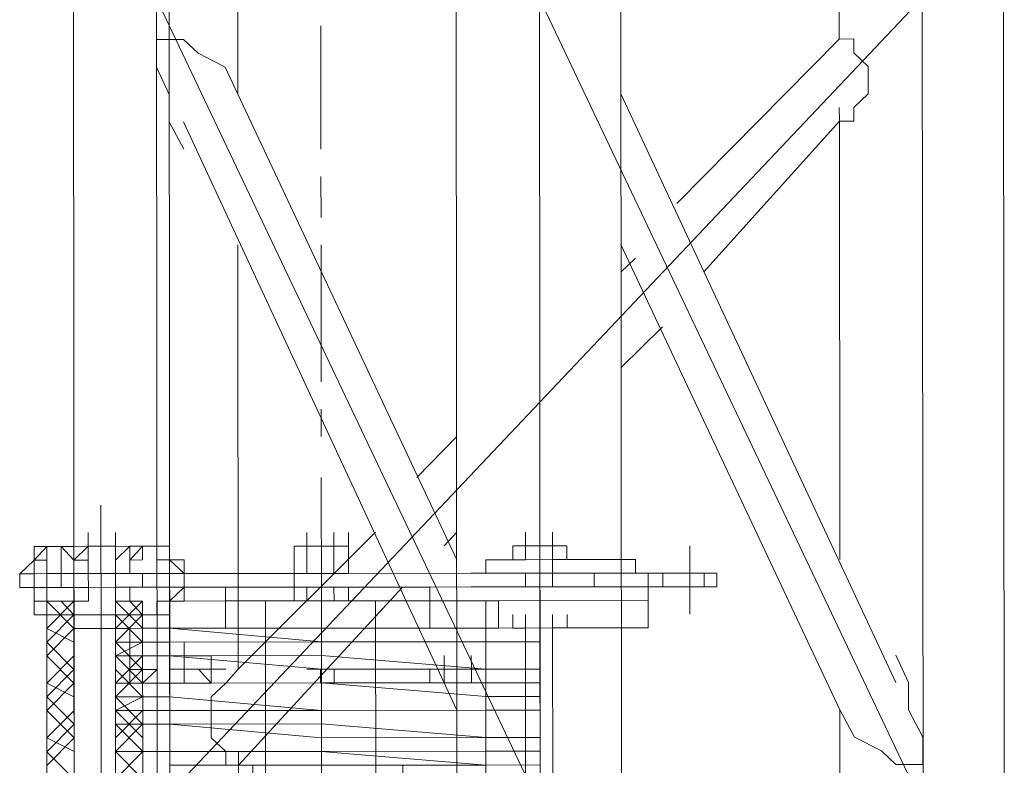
# Model space of a CAD drawing. Header units: inches. Extents: x -5850 to 5646, y 8947 to 13007.
# Tile 76 of 256: x -4346 to -4316, y 10589 to 10612. Entities that reach past the tile are written whole.
import ezdxf

# ---------------------------------------------------------------- set-up
doc = ezdxf.new("R2010")
doc.units = ezdxf.units.IN
doc.header["$MEASUREMENT"] = 0
doc.layers.add('at_Entity', color=7, linetype='Continuous')
doc.layers.add('at_Rect', color=7, linetype='Continuous')

msp = doc.modelspace()

# ---------------------------------------------------------------- linework, layer by layer
at = {"layer": 'at_Entity', "color": 7, "lineweight": 20}
for p, q in [((-4341.428, 10560.866), (-4342.113, 11327.941)), ((-4344.43, 10612.395), (-4344.408, 10587.474)), ((-4341.842, 10587.476), (-4341.865, 10612.397)), ((-4341.865, 10612.397), (-4330.02, 10587.487)), ((-4318.221, 10612.418), (-4341.842, 10587.476)), ((-4339.353, 10609.444), (-4339.355, 10612.4)), ((-4332.608, 10612.406), (-4332.586, 10587.485)), ((-4330.02, 10587.487), (-4330.043, 10612.408)), ((-4330.043, 10612.408), (-4318.198, 10587.497)), ((-4327.511, 10587.489), (-4327.533, 10612.41)), ((-4320.786, 10612.416), (-4320.785, 10611.15)), ((-4318.198, 10587.497), (-4318.221, 10612.418)), ((-4315.689, 10587.5), (-4315.711, 10612.421)), ((-4320.785, 10611.15), (-4320.785, 10611.574)), ((-4341.864, 10611.131), (-4341.027, 10611.132)), ((-4341.864, 10611.131), (-4341.027, 10611.132)), ((-4341.863, 10610.284), (-4341.864, 10611.131)), ((-4341.863, 10610.284), (-4341.864, 10611.131)), ((-4341.027, 10611.132), (-4340.581, 10610.709)), ((-4341.027, 10611.132), (-4340.581, 10610.709)), ((-4320.785, 10611.15), (-4325.799, 10606.077)), ((-4325.799, 10606.077), (-4320.785, 10611.15)), ((-4320.339, 10611.151), (-4320.785, 10611.15)), ((-4320.785, 10611.15), (-4320.339, 10611.151)), ((-4320.338, 10610.727), (-4320.339, 10611.151)), ((-4320.339, 10611.151), (-4320.338, 10610.727)), ((-4340.581, 10610.709), (-4339.744, 10610.286)), ((-4340.581, 10610.709), (-4339.744, 10610.286)), ((-4319.892, 10610.303), (-4320.338, 10610.727)), ((-4320.338, 10610.727), (-4319.892, 10610.303)), ((-4341.472, 10609.442), (-4341.863, 10610.284)), ((-4341.472, 10609.442), (-4341.863, 10610.284)), ((-4339.744, 10610.286), (-4339.353, 10609.444)), ((-4339.744, 10610.286), (-4339.353, 10609.444)), ((-4319.891, 10609.461), (-4319.892, 10610.303)), ((-4319.892, 10610.303), (-4319.891, 10609.461)), ((-4341.471, 10608.595), (-4341.472, 10609.442)), ((-4341.471, 10608.595), (-4341.472, 10609.442)), ((-4339.353, 10609.444), (-4332.592, 10595.085)), ((-4332.592, 10595.085), (-4339.353, 10609.444)), ((-4319.038, 10591.3), (-4327.531, 10609.455)), ((-4320.337, 10609.037), (-4319.891, 10609.461)), ((-4319.891, 10609.461), (-4320.337, 10609.037)), ((-4320.782, 10608.613), (-4320.783, 10609.037)), ((-4320.336, 10608.613), (-4320.337, 10609.037)), ((-4320.337, 10609.037), (-4320.336, 10608.613)), ((-4341.024, 10607.753), (-4341.471, 10608.595)), ((-4341.024, 10607.753), (-4341.471, 10608.595)), ((-4341.025, 10608.595), (-4332.588, 10590.44)), ((-4324.961, 10603.964), (-4320.782, 10608.613)), ((-4320.782, 10608.613), (-4320.77, 10595.096)), ((-4320.782, 10608.613), (-4320.336, 10608.613)), ((-4320.336, 10608.613), (-4320.782, 10608.613)), ((-4339.337, 10591.705), (-4339.348, 10604.799)), ((-4320.766, 10590.451), (-4327.526, 10604.809)), ((-4327.526, 10604.809), (-4320.766, 10590.451)), ((-4327.526, 10603.962), (-4327.08, 10604.386)), ((-4326.242, 10602.273), (-4327.523, 10601.006)), ((-4332.596, 10598.888), (-4333.821, 10597.621)), ((-4343.969, 10595.499), (-4343.969, 10595.923)), ((-4343.969, 10595.499), (-4343.969, 10595.923)), ((-4343.132, 10595.5), (-4343.132, 10595.923)), ((-4343.132, 10595.5), (-4343.132, 10595.923)), ((-4339.337, 10591.705), (-4335.102, 10595.931)), ((-4337.221, 10595.505), (-4337.221, 10595.929)), ((-4337.221, 10595.505), (-4337.221, 10595.929)), ((-4336.385, 10595.506), (-4336.385, 10595.929)), ((-4336.385, 10595.506), (-4336.385, 10595.929)), ((-4336.385, 10595.506), (-4336.385, 10595.929)), ((-4336.385, 10595.506), (-4336.385, 10595.929)), ((-4336.385, 10595.506), (-4336.385, 10595.929)), ((-4335.939, 10595.506), (-4335.939, 10595.93)), ((-4332.593, 10595.933), (-4332.983, 10595.509)), ((-4330.474, 10595.511), (-4330.474, 10595.935)), ((-4330.474, 10595.511), (-4330.474, 10595.935)), ((-4329.637, 10595.512), (-4329.638, 10595.935)), ((-4344.805, 10595.498), (-4345.642, 10595.497)), ((-4345.642, 10595.497), (-4345.641, 10595.074)), ((-4345.251, 10595.074), (-4345.251, 10595.498)), ((-4345.251, 10595.498), (-4344.805, 10595.498)), ((-4344.805, 10595.498), (-4344.415, 10595.498)), ((-4344.805, 10595.498), (-4344.414, 10595.075)), ((-4344.415, 10595.498), (-4342.686, 10595.5)), ((-4344.415, 10595.498), (-4344.414, 10594.656)), ((-4343.132, 10595.5), (-4343.969, 10595.499)), ((-4343.969, 10595.499), (-4343.132, 10595.5)), ((-4343.969, 10595.499), (-4343.968, 10594.657)), ((-4343.132, 10595.5), (-4343.131, 10594.658)), ((-4342.686, 10595.5), (-4342.685, 10594.658)), ((-4342.686, 10595.076), (-4342.686, 10595.5)), ((-4342.686, 10595.5), (-4342.296, 10595.5)), ((-4342.296, 10595.5), (-4341.459, 10595.501)), ((-4342.296, 10595.5), (-4341.85, 10595.501)), ((-4342.295, 10595.077), (-4342.296, 10595.5)), ((-4341.85, 10595.501), (-4341.849, 10595.077)), ((-4341.459, 10595.501), (-4341.459, 10595.077)), ((-4337.611, 10595.505), (-4335.939, 10595.506)), ((-4337.611, 10595.505), (-4337.611, 10594.663)), ((-4337.221, 10595.505), (-4336.385, 10595.506)), ((-4337.221, 10595.505), (-4337.22, 10594.663)), ((-4336.775, 10595.505), (-4337.221, 10595.505)), ((-4336.385, 10595.506), (-4336.775, 10595.505)), ((-4336.385, 10595.506), (-4335.939, 10595.506)), ((-4336.385, 10595.506), (-4336.384, 10594.664)), ((-4336.385, 10595.506), (-4335.939, 10595.506)), ((-4335.939, 10595.506), (-4335.938, 10594.664)), ((-4335.939, 10595.506), (-4335.938, 10594.664)), ((-4330.864, 10595.511), (-4330.864, 10595.087)), ((-4330.864, 10595.511), (-4330.474, 10595.511)), ((-4330.474, 10595.511), (-4329.637, 10595.512)), ((-4329.637, 10595.512), (-4330.474, 10595.511)), ((-4329.637, 10595.512), (-4330.474, 10595.511)), ((-4330.474, 10595.511), (-4329.637, 10595.512)), ((-4330.473, 10595.087), (-4330.474, 10595.511)), ((-4330.474, 10595.511), (-4330.473, 10595.087)), ((-4329.191, 10595.512), (-4329.637, 10595.512)), ((-4329.637, 10595.512), (-4329.191, 10595.512)), ((-4329.191, 10595.512), (-4329.191, 10595.088)), ((-4345.641, 10595.074), (-4346.087, 10594.655)), ((-4345.641, 10594.655), (-4345.641, 10595.074)), ((-4345.641, 10595.074), (-4345.251, 10595.074)), ((-4345.25, 10594.656), (-4345.251, 10595.074)), ((-4344.414, 10594.656), (-4344.414, 10595.075)), ((-4344.414, 10594.656), (-4344.414, 10595.075)), ((-4342.686, 10595.076), (-4342.295, 10595.077)), ((-4342.685, 10594.658), (-4342.686, 10595.076)), ((-4342.685, 10594.658), (-4342.686, 10595.076)), ((-4341.849, 10595.077), (-4341.459, 10595.077)), ((-4341.459, 10595.077), (-4341.013, 10595.078)), ((-4341.459, 10595.077), (-4341.458, 10594.659)), ((-4341.013, 10595.078), (-4341.012, 10594.659)), ((-4337.611, 10594.663), (-4337.611, 10595.081)), ((-4337.611, 10594.663), (-4337.611, 10595.081)), ((-4335.938, 10594.664), (-4335.938, 10595.082)), ((-4335.938, 10594.664), (-4335.938, 10595.082)), ((-4335.938, 10594.664), (-4335.938, 10595.082)), ((-4330.473, 10595.087), (-4331.7, 10595.086)), ((-4331.7, 10594.668), (-4331.7, 10595.086)), ((-4329.637, 10595.088), (-4330.473, 10595.087)), ((-4329.636, 10594.67), (-4329.637, 10595.088)), ((-4329.191, 10595.088), (-4329.637, 10595.088)), ((-4329.191, 10595.088), (-4327.072, 10595.09)), ((-4327.072, 10595.09), (-4327.071, 10594.672)), ((-4345.641, 10594.655), (-4346.087, 10594.655)), ((-4346.087, 10594.655), (-4346.086, 10594.231)), ((-4346.087, 10594.655), (-4346.086, 10594.231)), ((-4345.25, 10594.656), (-4345.641, 10594.655)), ((-4345.25, 10594.656), (-4345.641, 10594.655)), ((-4345.641, 10594.655), (-4345.64, 10593.808)), ((-4345.641, 10594.655), (-4345.64, 10594.232)), ((-4345.64, 10593.808), (-4345.641, 10594.655)), ((-4345.25, 10593.808), (-4345.25, 10594.656)), ((-4344.804, 10594.656), (-4345.25, 10594.656)), ((-4345.25, 10594.656), (-4345.25, 10594.232)), ((-4344.414, 10594.656), (-4344.804, 10594.656)), ((-4342.685, 10594.658), (-4344.414, 10594.656)), ((-4343.968, 10594.657), (-4344.414, 10594.656)), ((-4343.968, 10594.657), (-4342.685, 10594.658)), ((-4343.967, 10594.233), (-4343.968, 10594.657)), ((-4343.968, 10594.657), (-4343.967, 10594.233)), ((-4343.131, 10594.658), (-4343.131, 10594.234)), ((-4342.685, 10594.658), (-4343.131, 10594.658)), ((-4343.131, 10594.658), (-4343.131, 10594.234)), ((-4343.131, 10594.234), (-4343.131, 10594.658)), ((-4342.295, 10594.658), (-4342.685, 10594.658)), ((-4337.611, 10594.663), (-4342.295, 10594.658)), ((-4342.295, 10594.235), (-4342.295, 10594.658)), ((-4341.458, 10594.659), (-4341.458, 10593.811)), ((-4341.458, 10594.235), (-4341.458, 10594.659)), ((-4341.458, 10594.659), (-4341.012, 10594.659)), ((-4341.012, 10594.659), (-4341.012, 10594.236)), ((-4341.012, 10594.659), (-4341.012, 10594.236)), ((-4337.611, 10594.663), (-4335.938, 10594.664)), ((-4336.384, 10594.664), (-4337.611, 10594.663)), ((-4337.22, 10594.663), (-4337.611, 10594.663)), ((-4337.61, 10594.239), (-4337.611, 10594.663)), ((-4337.22, 10594.663), (-4336.384, 10594.664)), ((-4336.384, 10594.664), (-4335.938, 10594.664)), ((-4331.7, 10594.668), (-4335.938, 10594.664)), ((-4332.146, 10594.667), (-4335.938, 10594.664)), ((-4331.7, 10594.668), (-4332.146, 10594.667)), ((-4329.636, 10594.67), (-4331.7, 10594.668)), ((-4330.863, 10594.669), (-4331.7, 10594.668)), ((-4330.027, 10594.669), (-4330.863, 10594.669)), ((-4330.473, 10594.245), (-4330.473, 10594.669)), ((-4328.744, 10594.67), (-4330.027, 10594.669)), ((-4329.636, 10594.67), (-4330.027, 10594.669)), ((-4328.354, 10594.671), (-4329.636, 10594.67)), ((-4329.636, 10594.246), (-4329.636, 10594.67)), ((-4328.354, 10594.671), (-4328.744, 10594.67)), ((-4328.354, 10594.671), (-4327.071, 10594.672)), ((-4327.908, 10594.671), (-4328.354, 10594.671)), ((-4328.353, 10594.247), (-4328.354, 10594.671)), ((-4327.071, 10594.672), (-4327.908, 10594.671)), ((-4327.517, 10594.248), (-4327.517, 10594.672)), ((-4326.681, 10594.672), (-4327.071, 10594.672)), ((-4325.398, 10594.673), (-4326.681, 10594.672)), ((-4326.234, 10594.249), (-4326.235, 10594.673)), ((-4324.562, 10594.674), (-4325.398, 10594.673)), ((-4324.952, 10594.25), (-4324.952, 10594.674)), ((-4324.562, 10594.25), (-4324.562, 10594.674)), ((-4345.64, 10594.232), (-4346.086, 10594.231)), ((-4346.086, 10594.231), (-4345.64, 10594.232)), ((-4345.25, 10594.232), (-4345.64, 10594.232)), ((-4345.64, 10594.232), (-4345.64, 10593.384)), ((-4344.804, 10594.232), (-4345.25, 10594.232)), ((-4345.25, 10593.808), (-4345.25, 10594.232)), ((-4344.414, 10594.233), (-4344.804, 10594.232)), ((-4344.413, 10593.809), (-4344.414, 10594.233)), ((-4344.414, 10594.233), (-4343.967, 10594.233)), ((-4344.414, 10594.233), (-4344.412, 10592.967)), ((-4344.413, 10593.809), (-4344.414, 10594.233)), ((-4344.413, 10593.809), (-4344.414, 10594.233)), ((-4343.967, 10594.233), (-4343.131, 10594.234)), ((-4342.295, 10594.235), (-4343.131, 10594.234)), ((-4343.131, 10594.234), (-4343.13, 10592.968)), ((-4343.131, 10593.81), (-4343.131, 10594.234)), ((-4342.684, 10593.81), (-4342.685, 10594.234)), ((-4342.684, 10593.81), (-4342.685, 10594.234)), ((-4342.684, 10593.81), (-4342.685, 10594.234)), ((-4342.295, 10594.235), (-4336.384, 10594.24)), ((-4341.012, 10594.236), (-4341.458, 10594.235)), ((-4341.458, 10593.811), (-4341.458, 10594.235)), ((-4341.458, 10594.235), (-4341.458, 10593.811)), ((-4341.012, 10594.236), (-4341.012, 10593.812)), ((-4339.729, 10594.237), (-4337.22, 10594.239)), ((-4339.728, 10592.971), (-4339.729, 10594.237)), ((-4334.264, 10594.242), (-4339.334, 10588.744)), ((-4337.61, 10594.239), (-4337.22, 10594.239)), ((-4337.61, 10593.815), (-4337.61, 10594.239)), ((-4337.22, 10594.239), (-4337.22, 10593.815)), ((-4332.145, 10594.244), (-4336.384, 10594.24)), ((-4336.384, 10594.24), (-4333.428, 10594.242)), ((-4336.384, 10594.24), (-4335.547, 10594.241)), ((-4336.384, 10594.24), (-4336.383, 10593.816)), ((-4335.937, 10593.816), (-4335.937, 10594.24)), ((-4335.937, 10593.816), (-4335.937, 10594.24)), ((-4331.699, 10594.244), (-4333.428, 10594.242)), ((-4333.428, 10594.242), (-4333.428, 10593.819)), ((-4333.428, 10593.819), (-4333.428, 10594.242)), ((-4333.428, 10593.819), (-4333.428, 10594.242)), ((-4330.863, 10594.245), (-4332.145, 10594.244)), ((-4326.681, 10594.248), (-4331.699, 10594.244)), ((-4329.19, 10594.246), (-4330.863, 10594.245)), ((-4329.19, 10594.246), (-4330.863, 10594.245)), ((-4330.026, 10594.245), (-4330.863, 10594.245)), ((-4329.636, 10594.246), (-4330.026, 10594.245)), ((-4328.744, 10594.247), (-4329.636, 10594.246)), ((-4328.744, 10594.247), (-4328.353, 10594.247)), ((-4327.907, 10594.247), (-4328.353, 10594.247)), ((-4327.071, 10594.248), (-4327.907, 10594.247)), ((-4326.681, 10594.248), (-4327.071, 10594.248)), ((-4325.398, 10594.25), (-4326.681, 10594.248)), ((-4326.681, 10594.248), (-4326.68, 10593.825)), ((-4324.562, 10594.25), (-4325.398, 10594.25)), ((-4345.64, 10593.808), (-4345.64, 10593.384)), ((-4345.225, 10565.932), (-4345.25, 10593.808)), ((-4345.25, 10593.808), (-4344.804, 10593.808)), ((-4345.249, 10593.384), (-4345.25, 10593.808)), ((-4345.249, 10593.384), (-4345.25, 10593.808)), ((-4344.804, 10593.808), (-4344.413, 10593.809)), ((-4344.804, 10593.808), (-4344.413, 10593.809)), ((-4344.413, 10593.809), (-4344.412, 10592.967)), ((-4344.412, 10592.967), (-4344.413, 10593.809)), ((-4343.131, 10593.81), (-4342.684, 10593.81)), ((-4343.131, 10593.81), (-4343.13, 10592.968)), ((-4343.131, 10593.81), (-4342.684, 10593.81)), ((-4343.131, 10593.81), (-4343.13, 10592.968)), ((-4342.684, 10593.81), (-4343.131, 10593.81)), ((-4342.684, 10593.81), (-4342.294, 10593.811)), ((-4342.269, 10565.934), (-4342.294, 10593.811)), ((-4341.847, 10592.969), (-4341.848, 10593.811)), ((-4341.848, 10593.811), (-4341.458, 10593.811)), ((-4341.848, 10593.811), (-4341.458, 10593.811)), ((-4341.848, 10593.811), (-4341.848, 10593.387)), ((-4341.458, 10593.811), (-4336.773, 10593.816)), ((-4341.012, 10593.812), (-4341.458, 10593.811)), ((-4341.433, 10565.935), (-4341.458, 10593.811)), ((-4341.458, 10593.811), (-4341.457, 10593.388)), ((-4341.458, 10593.811), (-4341.457, 10593.388)), ((-4339.729, 10593.813), (-4337.61, 10593.815)), ((-4338.502, 10593.814), (-4337.61, 10593.815)), ((-4338.477, 10565.938), (-4338.502, 10593.814)), ((-4335.937, 10593.816), (-4337.61, 10593.815)), ((-4337.61, 10593.815), (-4335.937, 10593.816)), ((-4336.773, 10593.816), (-4336.383, 10593.816)), ((-4331.309, 10593.821), (-4336.383, 10593.816)), ((-4335.937, 10593.816), (-4333.428, 10593.819)), ((-4335.937, 10593.816), (-4335.101, 10593.817)), ((-4335.076, 10565.941), (-4335.101, 10593.817)), ((-4333.428, 10593.819), (-4326.68, 10593.825)), ((-4333.427, 10592.977), (-4333.428, 10593.819)), ((-4331.674, 10565.944), (-4331.699, 10593.82)), ((-4331.309, 10593.821), (-4331.308, 10592.978)), ((-4326.679, 10592.983), (-4326.68, 10593.825)), ((-4345.249, 10593.384), (-4345.64, 10593.384)), ((-4344.412, 10592.967), (-4344.413, 10593.385)), ((-4344.412, 10592.967), (-4344.413, 10593.385)), ((-4344.412, 10592.967), (-4344.413, 10593.385)), ((-4343.13, 10592.968), (-4343.13, 10593.386)), ((-4343.13, 10592.968), (-4343.13, 10593.386)), ((-4343.13, 10592.968), (-4343.13, 10593.386)), ((-4343.13, 10592.968), (-4343.13, 10593.386)), ((-4343.13, 10592.968), (-4343.13, 10593.386)), ((-4341.457, 10593.388), (-4342.294, 10593.387)), ((-4341.848, 10593.387), (-4342.294, 10593.387)), ((-4333.427, 10592.977), (-4333.427, 10593.395)), ((-4333.427, 10592.977), (-4333.427, 10593.395)), ((-4333.427, 10592.977), (-4333.427, 10593.395)), ((-4330.862, 10592.979), (-4330.862, 10593.397)), ((-4330.471, 10592.979), (-4330.472, 10593.397)), ((-4330.471, 10592.979), (-4330.472, 10593.397)), ((-4329.635, 10592.98), (-4329.635, 10593.398)), ((-4329.189, 10592.98), (-4329.189, 10593.399)), ((-4326.679, 10592.983), (-4326.68, 10593.401)), ((-4344.412, 10592.967), (-4343.13, 10592.968)), ((-4344.412, 10592.543), (-4344.412, 10592.967)), ((-4344.412, 10592.543), (-4344.412, 10592.967)), ((-4343.966, 10592.967), (-4344.412, 10592.967)), ((-4344.389, 10567.198), (-4344.412, 10592.967)), ((-4344.412, 10592.967), (-4344.412, 10592.543)), ((-4343.13, 10592.968), (-4343.966, 10592.967)), ((-4343.129, 10592.544), (-4343.13, 10592.968)), ((-4343.13, 10592.968), (-4343.107, 10567.199)), ((-4342.684, 10592.968), (-4343.13, 10592.968)), ((-4342.684, 10592.968), (-4343.13, 10592.968)), ((-4343.13, 10592.968), (-4343.129, 10592.544)), ((-4343.13, 10592.968), (-4343.129, 10592.544)), ((-4343.129, 10592.544), (-4343.13, 10592.968)), ((-4342.684, 10592.968), (-4342.293, 10592.969)), ((-4342.684, 10592.968), (-4342.293, 10592.969)), ((-4342.684, 10592.968), (-4342.683, 10592.545)), ((-4342.683, 10592.545), (-4342.684, 10592.968)), ((-4342.293, 10592.969), (-4341.457, 10592.969)), ((-4342.293, 10592.545), (-4342.293, 10592.969)), ((-4342.293, 10592.545), (-4342.293, 10592.969)), ((-4342.293, 10592.545), (-4342.293, 10592.969)), ((-4342.293, 10592.969), (-4341.847, 10592.969)), ((-4341.457, 10592.969), (-4341.847, 10592.969)), ((-4336.773, 10592.974), (-4341.457, 10592.969)), ((-4341.457, 10592.969), (-4336.772, 10592.55)), ((-4339.728, 10592.971), (-4338.501, 10592.972)), ((-4338.501, 10592.972), (-4339.728, 10592.971)), ((-4331.698, 10592.978), (-4336.773, 10592.974)), ((-4335.1, 10592.975), (-4333.427, 10592.977)), ((-4333.427, 10592.977), (-4335.1, 10592.975)), ((-4326.679, 10592.983), (-4333.427, 10592.977)), ((-4333.427, 10592.977), (-4331.308, 10592.978)), ((-4331.308, 10592.978), (-4331.698, 10592.978)), ((-4331.308, 10592.978), (-4329.635, 10592.98)), ((-4330.025, 10592.98), (-4331.308, 10592.978)), ((-4330.471, 10592.979), (-4330.862, 10592.979)), ((-4330.471, 10592.979), (-4330.862, 10592.979)), ((-4330.471, 10592.979), (-4329.189, 10592.98)), ((-4329.635, 10592.98), (-4330.471, 10592.979)), ((-4330.448, 10567.211), (-4330.471, 10592.979)), ((-4330.025, 10592.556), (-4330.025, 10592.98)), ((-4330.025, 10592.98), (-4330.025, 10592.556)), ((-4329.635, 10592.98), (-4326.679, 10592.983)), ((-4329.189, 10592.98), (-4329.635, 10592.98)), ((-4329.635, 10592.98), (-4329.612, 10567.211)), ((-4344.389, 10567.198), (-4344.412, 10592.543)), ((-4343.129, 10592.544), (-4342.683, 10592.545)), ((-4343.107, 10567.199), (-4343.129, 10592.544)), ((-4343.129, 10592.12), (-4343.129, 10592.544)), ((-4343.129, 10592.12), (-4343.129, 10592.544)), ((-4342.683, 10592.121), (-4342.683, 10592.545)), ((-4342.683, 10592.545), (-4342.683, 10592.121)), ((-4342.683, 10592.121), (-4342.683, 10592.545)), ((-4342.683, 10592.545), (-4342.293, 10592.545)), ((-4342.683, 10592.121), (-4342.683, 10592.545)), ((-4342.293, 10592.545), (-4341.457, 10592.546)), ((-4342.293, 10592.121), (-4342.293, 10592.545)), ((-4342.293, 10592.545), (-4342.293, 10592.121)), ((-4342.293, 10592.545), (-4342.293, 10592.121)), ((-4342.293, 10592.121), (-4342.293, 10592.545)), ((-4336.772, 10592.55), (-4341.457, 10592.546)), ((-4336.772, 10592.55), (-4331.698, 10592.554)), ((-4331.698, 10592.554), (-4336.772, 10592.55)), ((-4331.698, 10592.554), (-4330.025, 10592.556)), ((-4330.025, 10592.556), (-4331.698, 10592.554)), ((-4330.025, 10592.556), (-4330.025, 10592.132)), ((-4342.683, 10592.121), (-4343.129, 10592.12)), ((-4343.129, 10592.12), (-4342.683, 10592.121)), ((-4343.128, 10591.278), (-4343.129, 10592.12)), ((-4342.293, 10592.121), (-4342.683, 10592.121)), ((-4342.683, 10591.702), (-4342.683, 10592.121)), ((-4342.683, 10592.121), (-4342.683, 10591.702)), ((-4342.293, 10592.121), (-4342.683, 10592.121)), ((-4342.293, 10592.121), (-4341.456, 10592.122)), ((-4341.456, 10592.122), (-4342.293, 10592.121)), ((-4342.292, 10591.703), (-4342.293, 10592.121)), ((-4342.292, 10591.703), (-4342.293, 10592.121)), ((-4336.772, 10592.126), (-4341.456, 10592.122)), ((-4341.456, 10592.122), (-4336.772, 10591.708)), ((-4340.174, 10592.123), (-4341.01, 10592.122)), ((-4341.01, 10591.704), (-4341.01, 10592.122)), ((-4341.01, 10591.704), (-4341.01, 10592.122)), ((-4341.01, 10591.704), (-4341.01, 10592.122)), ((-4341.01, 10591.704), (-4341.01, 10592.122)), ((-4340.173, 10591.705), (-4340.174, 10592.123)), ((-4340.173, 10591.705), (-4340.174, 10592.123)), ((-4340.174, 10592.123), (-4340.173, 10591.705)), ((-4340.173, 10591.705), (-4340.174, 10592.123)), ((-4340.174, 10592.123), (-4340.173, 10591.281)), ((-4340.173, 10591.705), (-4340.174, 10592.123)), ((-4340.173, 10591.705), (-4340.174, 10592.123)), ((-4339.337, 10591.705), (-4339.337, 10592.124)), ((-4336.772, 10592.126), (-4331.697, 10591.712)), ((-4332.98, 10591.711), (-4332.98, 10592.129)), ((-4332.143, 10591.712), (-4332.144, 10592.13)), ((-4332.143, 10591.712), (-4332.144, 10592.13)), ((-4330.024, 10591.714), (-4330.025, 10592.132)), ((-4330.025, 10592.132), (-4330.024, 10591.714)), ((-4319.039, 10592.142), (-4318.648, 10591.3)), ((-4319.039, 10592.142), (-4318.648, 10591.3)), ((-4343.128, 10591.278), (-4343.129, 10591.702)), ((-4342.683, 10591.702), (-4342.682, 10591.279)), ((-4342.292, 10591.279), (-4341.846, 10591.703)), ((-4341.846, 10591.703), (-4342.292, 10591.703)), ((-4341.455, 10591.28), (-4341.456, 10591.704)), ((-4341.455, 10591.28), (-4341.456, 10591.704)), ((-4340.173, 10591.705), (-4341.01, 10591.704)), ((-4341.01, 10591.704), (-4341.009, 10591.28)), ((-4340.173, 10591.705), (-4340.564, 10591.704)), ((-4340.564, 10591.704), (-4340.173, 10591.281)), ((-4340.173, 10591.705), (-4340.173, 10591.281)), ((-4340.173, 10591.705), (-4340.173, 10591.281)), ((-4339.337, 10591.705), (-4339.727, 10591.281)), ((-4339.727, 10591.281), (-4339.337, 10591.705)), ((-4331.697, 10591.712), (-4336.772, 10591.708)), ((-4332.98, 10591.711), (-4333.426, 10591.711)), ((-4333.426, 10591.711), (-4333.425, 10591.287)), ((-4332.143, 10591.712), (-4332.98, 10591.711)), ((-4332.143, 10591.712), (-4332.98, 10591.711)), ((-4332.98, 10591.711), (-4332.589, 10591.711)), ((-4332.98, 10591.711), (-4332.979, 10591.287)), ((-4332.98, 10591.711), (-4332.979, 10591.287)), ((-4332.589, 10591.711), (-4332.589, 10591.288)), ((-4332.143, 10591.712), (-4332.143, 10591.288)), ((-4332.143, 10591.288), (-4332.143, 10591.712)), ((-4331.697, 10591.712), (-4330.024, 10591.714)), ((-4330.024, 10591.714), (-4331.697, 10591.712)), ((-4331.697, 10591.288), (-4331.697, 10591.712)), ((-4331.697, 10591.288), (-4331.697, 10591.712)), ((-4330.024, 10591.714), (-4330.024, 10591.29)), ((-4341.455, 10591.28), (-4343.128, 10591.278)), ((-4343.128, 10591.278), (-4342.682, 10591.279)), ((-4343.128, 10590.854), (-4343.128, 10591.278)), ((-4342.682, 10591.279), (-4342.292, 10591.279)), ((-4342.292, 10591.279), (-4341.455, 10591.28)), ((-4341.455, 10591.28), (-4336.771, 10591.284)), ((-4336.771, 10591.284), (-4341.455, 10591.28)), ((-4340.173, 10591.281), (-4341.009, 10591.28)), ((-4341.009, 10591.28), (-4340.173, 10591.281)), ((-4339.727, 10591.281), (-4340.172, 10590.857)), ((-4340.172, 10590.857), (-4339.727, 10591.281)), ((-4331.697, 10591.288), (-4336.771, 10591.284)), ((-4336.771, 10591.284), (-4331.696, 10590.865)), ((-4333.425, 10591.287), (-4332.979, 10591.287)), ((-4332.143, 10591.288), (-4332.979, 10591.287)), ((-4332.143, 10591.288), (-4332.979, 10591.287)), ((-4332.589, 10591.288), (-4332.979, 10591.287)), ((-4331.697, 10591.288), (-4330.024, 10591.29)), ((-4330.023, 10590.866), (-4330.024, 10591.29)), ((-4318.648, 10591.3), (-4318.647, 10590.453)), ((-4318.648, 10591.3), (-4318.647, 10590.453)), ((-4343.128, 10590.854), (-4341.455, 10590.856)), ((-4343.128, 10590.854), (-4343.128, 10590.431)), ((-4341.455, 10590.856), (-4336.77, 10590.436)), ((-4340.172, 10590.857), (-4340.171, 10589.591)), ((-4340.171, 10589.591), (-4340.172, 10590.857)), ((-4331.696, 10590.865), (-4330.023, 10590.866)), ((-4330.023, 10590.442), (-4330.023, 10590.866)), ((-4330.023, 10590.866), (-4330.023, 10590.442)), ((-4343.128, 10590.431), (-4341.455, 10590.432)), ((-4343.127, 10590.012), (-4343.128, 10590.431)), ((-4343.127, 10590.012), (-4343.128, 10590.431)), ((-4341.455, 10590.432), (-4336.77, 10590.436)), ((-4336.77, 10590.436), (-4331.696, 10590.441)), ((-4331.696, 10590.441), (-4336.77, 10590.436)), ((-4331.696, 10590.441), (-4330.023, 10590.442)), ((-4330.023, 10590.442), (-4331.696, 10590.441)), ((-4330.023, 10590.442), (-4330.022, 10589.6)), ((-4320.766, 10590.451), (-4320.764, 10587.495)), ((-4320.319, 10589.609), (-4320.766, 10590.451)), ((-4320.319, 10589.609), (-4320.766, 10590.451)), ((-4318.647, 10590.453), (-4318.2, 10589.611)), ((-4318.647, 10590.453), (-4318.2, 10589.611)), ((-4336.77, 10590.018), (-4341.454, 10590.014)), ((-4336.77, 10590.018), (-4331.695, 10589.599)), ((-4330.022, 10589.6), (-4330.023, 10590.024)), ((-4343.127, 10590.012), (-4341.454, 10590.014)), ((-4341.454, 10590.014), (-4343.127, 10590.012)), ((-4343.126, 10589.165), (-4343.127, 10590.012)), ((-4341.454, 10590.014), (-4336.77, 10589.594)), ((-4343.126, 10589.165), (-4343.127, 10589.589)), ((-4340.171, 10589.591), (-4339.725, 10589.168)), ((-4339.725, 10589.168), (-4340.171, 10589.591)), ((-4331.695, 10589.599), (-4336.77, 10589.594)), ((-4331.695, 10589.599), (-4330.022, 10589.6)), ((-4330.022, 10589.6), (-4331.695, 10589.599)), ((-4330.022, 10589.6), (-4330.022, 10589.177)), ((-4319.482, 10589.186), (-4320.319, 10589.609)), ((-4319.482, 10589.186), (-4320.319, 10589.609)), ((-4318.2, 10589.611), (-4318.2, 10588.763)), ((-4318.2, 10589.611), (-4318.2, 10588.763)), ((-4343.126, 10589.165), (-4341.454, 10589.166)), ((-4341.454, 10589.166), (-4343.126, 10589.165)), ((-4343.126, 10588.741), (-4343.126, 10589.165)), ((-4341.454, 10589.166), (-4336.769, 10589.17)), ((-4341.454, 10589.166), (-4336.769, 10589.17)), ((-4339.725, 10589.168), (-4339.724, 10588.744)), ((-4339.724, 10588.744), (-4339.725, 10589.168)), ((-4339.334, 10588.744), (-4339.334, 10589.168)), ((-4331.695, 10589.175), (-4336.769, 10589.17)), ((-4336.769, 10589.17), (-4331.694, 10588.751)), ((-4331.695, 10589.175), (-4330.022, 10589.177)), ((-4330.022, 10588.753), (-4330.022, 10589.177)), ((-4319.036, 10588.763), (-4319.482, 10589.186)), ((-4319.036, 10588.763), (-4319.482, 10589.186)), ((-4331.694, 10588.751), (-4341.453, 10588.743)), ((-4339.724, 10588.744), (-4339.334, 10588.744)), ((-4339.334, 10588.744), (-4339.724, 10588.744)), ((-4339.333, 10587.479), (-4339.334, 10588.744)), ((-4338.888, 10588.745), (-4338.885, 10585.789)), ((-4334.26, 10588.749), (-4334.257, 10585.793)), ((-4331.694, 10588.751), (-4330.022, 10588.753)), ((-4331.694, 10588.751), (-4331.673, 10565.096)), ((-4330.021, 10588.329), (-4330.022, 10588.753)), ((-4330.022, 10588.753), (-4330.021, 10588.329)), ((-4318.2, 10588.763), (-4319.036, 10588.763)), ((-4318.2, 10588.763), (-4319.036, 10588.763))]:
    msp.add_line(p, q, dxfattribs=at)
at = {"layer": 'at_Entity', "color": 3, "lineweight": 20}
for p, q in [((-4336.789, 10611.56), (-4336.786, 10607.757)), ((-4336.785, 10606.909), (-4336.784, 10605.643)), ((-4336.783, 10604.801), (-4336.78, 10600.574)), ((-4336.779, 10599.732), (-4336.778, 10598.885)), ((-4336.777, 10597.619), (-4336.773, 10593.816)), ((-4330.029, 10597.201), (-4330.027, 10594.669)), ((-4343.579, 10596.771), (-4343.576, 10592.544)), ((-4344.415, 10595.498), (-4344.415, 10595.922)), ((-4343.969, 10595.499), (-4343.969, 10595.923)), ((-4343.132, 10595.5), (-4343.132, 10595.923)), ((-4343.132, 10595.5), (-4343.132, 10595.923)), ((-4337.221, 10595.505), (-4337.221, 10595.929)), ((-4336.385, 10595.506), (-4336.385, 10595.929)), ((-4336.385, 10595.506), (-4336.385, 10595.929)), ((-4341.459, 10595.501), (-4345.642, 10595.497)), ((-4345.251, 10595.498), (-4345.641, 10595.074)), ((-4344.805, 10595.498), (-4345.251, 10595.498)), ((-4344.805, 10595.074), (-4344.805, 10595.498)), ((-4344.415, 10595.498), (-4344.805, 10595.498)), ((-4344.414, 10595.075), (-4344.415, 10595.498)), ((-4344.414, 10595.075), (-4343.969, 10595.499)), ((-4343.969, 10595.499), (-4344.414, 10595.075)), ((-4343.132, 10595.076), (-4342.686, 10595.5)), ((-4342.686, 10595.076), (-4342.296, 10595.5)), ((-4342.686, 10595.076), (-4342.296, 10595.5)), ((-4342.296, 10595.5), (-4341.459, 10595.501)), ((-4341.457, 10592.969), (-4341.459, 10595.501)), ((-4341.459, 10595.501), (-4341.459, 10595.077)), ((-4329.636, 10594.67), (-4329.637, 10595.512)), ((-4325.399, 10595.515), (-4325.397, 10593.402)), ((-4345.641, 10595.074), (-4345.64, 10593.808)), ((-4345.641, 10595.074), (-4345.64, 10593.808)), ((-4344.804, 10594.656), (-4344.805, 10595.074)), ((-4343.968, 10595.075), (-4344.414, 10595.075)), ((-4344.414, 10594.656), (-4344.414, 10595.075)), ((-4343.967, 10593.809), (-4343.968, 10595.075)), ((-4342.685, 10594.658), (-4342.686, 10595.076)), ((-4341.459, 10595.077), (-4341.012, 10594.659)), ((-4344.804, 10594.232), (-4344.804, 10594.656)), ((-4344.804, 10594.232), (-4344.804, 10594.656)), ((-4344.414, 10594.656), (-4344.804, 10594.656)), ((-4343.131, 10594.234), (-4343.131, 10594.658)), ((-4343.131, 10594.658), (-4342.685, 10594.658)), ((-4342.295, 10594.658), (-4342.685, 10594.658)), ((-4342.295, 10594.235), (-4342.295, 10594.658)), ((-4341.012, 10594.659), (-4341.012, 10594.236)), ((-4336.772, 10592.55), (-4336.774, 10594.663)), ((-4336.774, 10594.663), (-4336.774, 10594.239)), ((-4330.025, 10592.556), (-4330.027, 10594.669)), ((-4330.027, 10594.669), (-4330.025, 10592.98)), ((-4326.681, 10594.248), (-4326.681, 10594.672)), ((-4344.804, 10594.232), (-4344.414, 10594.233)), ((-4344.413, 10593.809), (-4344.414, 10594.233)), ((-4342.685, 10594.234), (-4343.131, 10594.234)), ((-4342.295, 10594.235), (-4342.685, 10594.234)), ((-4342.685, 10594.234), (-4342.295, 10594.235)), ((-4342.684, 10593.81), (-4342.685, 10594.234)), ((-4341.012, 10594.236), (-4341.458, 10593.811)), ((-4336.774, 10594.239), (-4336.773, 10593.816)), ((-4345.64, 10593.808), (-4345.25, 10593.808)), ((-4345.25, 10593.808), (-4344.412, 10592.967)), ((-4345.25, 10593.808), (-4344.804, 10593.808)), ((-4345.25, 10593.808), (-4345.249, 10593.384)), ((-4345.249, 10592.966), (-4344.413, 10593.809)), ((-4344.413, 10593.809), (-4344.804, 10593.808)), ((-4344.804, 10593.808), (-4344.413, 10593.385)), ((-4344.412, 10592.967), (-4344.413, 10593.809)), ((-4344.413, 10593.385), (-4344.413, 10593.809)), ((-4344.413, 10593.809), (-4343.967, 10593.809)), ((-4343.131, 10593.81), (-4342.684, 10593.81)), ((-4343.131, 10593.81), (-4342.293, 10592.969)), ((-4343.13, 10592.968), (-4343.131, 10593.81)), ((-4343.131, 10593.81), (-4342.684, 10593.81)), ((-4343.13, 10592.968), (-4342.294, 10593.811)), ((-4342.294, 10593.387), (-4342.684, 10593.81)), ((-4342.294, 10593.811), (-4342.294, 10593.387)), ((-4341.458, 10593.811), (-4341.457, 10593.388)), ((-4336.773, 10593.816), (-4336.773, 10592.974)), ((-4341.457, 10593.388), (-4345.64, 10593.384)), ((-4345.249, 10592.542), (-4344.413, 10593.385)), ((-4345.249, 10593.384), (-4344.413, 10593.385)), ((-4344.412, 10592.967), (-4344.413, 10593.385)), ((-4343.13, 10593.386), (-4342.293, 10592.545)), ((-4343.129, 10592.544), (-4342.294, 10593.387)), ((-4341.457, 10593.388), (-4342.294, 10593.387)), ((-4342.293, 10592.969), (-4342.294, 10593.387)), ((-4342.293, 10592.969), (-4342.294, 10593.387)), ((-4336.773, 10592.974), (-4336.773, 10593.392)), ((-4345.249, 10592.966), (-4344.412, 10592.543)), ((-4345.248, 10592.118), (-4344.412, 10592.967)), ((-4342.293, 10592.969), (-4342.293, 10592.545)), ((-4336.773, 10592.974), (-4336.772, 10592.55)), ((-4336.772, 10591.708), (-4336.773, 10592.974)), ((-4336.772, 10592.55), (-4336.773, 10592.974)), ((-4330.471, 10592.979), (-4330.47, 10591.29)), ((-4330.025, 10592.98), (-4330.025, 10592.556)), ((-4330.025, 10592.556), (-4330.025, 10592.98)), ((-4330.025, 10592.98), (-4330.025, 10592.556)), ((-4345.249, 10592.542), (-4344.411, 10591.701)), ((-4343.572, 10588.317), (-4343.576, 10592.544)), ((-4343.129, 10592.12), (-4342.293, 10592.545)), ((-4343.129, 10592.544), (-4342.292, 10591.703)), ((-4342.293, 10592.545), (-4342.292, 10591.279)), ((-4341.01, 10592.122), (-4341.01, 10592.546)), ((-4336.772, 10592.55), (-4336.772, 10591.708)), ((-4330.025, 10592.556), (-4330.022, 10588.753)), ((-4345.248, 10592.118), (-4344.411, 10591.277)), ((-4345.247, 10591.276), (-4344.412, 10592.119)), ((-4343.129, 10592.12), (-4342.292, 10591.279)), ((-4343.128, 10591.278), (-4342.293, 10592.121)), ((-4341.455, 10591.28), (-4341.456, 10592.122)), ((-4341.01, 10592.122), (-4341.009, 10591.28)), ((-4341.01, 10591.704), (-4341.01, 10592.122)), ((-4341.01, 10592.122), (-4341.01, 10591.704)), ((-4341.01, 10591.704), (-4341.01, 10592.122)), ((-4341.01, 10591.704), (-4341.01, 10592.122)), ((-4340.174, 10592.123), (-4340.173, 10591.281)), ((-4336.772, 10591.708), (-4336.772, 10592.126)), ((-4336.772, 10591.708), (-4336.772, 10592.126)), ((-4332.98, 10591.711), (-4332.98, 10592.129)), ((-4332.143, 10591.712), (-4332.144, 10592.13)), ((-4345.247, 10590.853), (-4344.411, 10591.701)), ((-4343.129, 10591.702), (-4342.292, 10590.855)), ((-4343.128, 10590.854), (-4342.292, 10591.703)), ((-4342.683, 10591.702), (-4341.846, 10591.703)), ((-4341.456, 10591.704), (-4339.727, 10591.705)), ((-4337.218, 10591.707), (-4335.935, 10591.709)), ((-4336.771, 10591.284), (-4336.772, 10591.708)), ((-4336.771, 10591.284), (-4336.772, 10591.708)), ((-4336.772, 10591.708), (-4336.771, 10591.284)), ((-4332.979, 10591.287), (-4332.98, 10591.711)), ((-4332.979, 10591.287), (-4332.98, 10591.711)), ((-4332.979, 10591.287), (-4332.98, 10591.711)), ((-4332.143, 10591.712), (-4332.143, 10591.288)), ((-4332.143, 10591.712), (-4332.143, 10591.288)), ((-4332.143, 10591.288), (-4332.143, 10591.712)), ((-4331.697, 10591.712), (-4332.143, 10591.712)), ((-4331.697, 10591.288), (-4331.697, 10591.712)), ((-4345.247, 10590.429), (-4344.411, 10591.277)), ((-4345.247, 10591.276), (-4344.411, 10590.853)), ((-4341.009, 10591.28), (-4341.455, 10591.28)), ((-4336.771, 10591.284), (-4336.77, 10590.436)), ((-4333.425, 10591.287), (-4331.697, 10591.288)), ((-4332.143, 10591.288), (-4331.697, 10591.288)), ((-4345.247, 10590.853), (-4344.41, 10590.011)), ((-4343.128, 10590.431), (-4342.292, 10590.855)), ((-4343.128, 10590.854), (-4342.291, 10590.013)), ((-4336.77, 10590.436), (-4336.771, 10590.86)), ((-4336.771, 10590.86), (-4336.767, 10586.639)), ((-4345.247, 10590.429), (-4344.409, 10589.587)), ((-4345.246, 10589.587), (-4344.41, 10590.43)), ((-4343.128, 10590.431), (-4342.29, 10589.589)), ((-4343.127, 10589.589), (-4342.291, 10590.431)), ((-4336.77, 10590.436), (-4336.77, 10590.018)), ((-4336.77, 10590.018), (-4336.77, 10589.594)), ((-4336.77, 10589.594), (-4336.77, 10590.018)), ((-4345.246, 10589.163), (-4344.41, 10590.011)), ((-4343.127, 10590.012), (-4342.29, 10589.166)), ((-4343.126, 10589.165), (-4342.291, 10590.013)), ((-4345.246, 10589.587), (-4344.409, 10589.164)), ((-4345.245, 10588.739), (-4344.409, 10589.587)), ((-4336.77, 10589.594), (-4336.769, 10589.17)), ((-4336.769, 10589.17), (-4336.77, 10589.594)), ((-4336.77, 10589.594), (-4336.769, 10589.17)), ((-4345.246, 10589.163), (-4344.408, 10588.316)), ((-4343.126, 10588.317), (-4342.29, 10589.166)), ((-4343.126, 10589.165), (-4342.289, 10588.318)), ((-4336.769, 10589.17), (-4336.769, 10588.323))]:
    msp.add_line(p, q, dxfattribs=at)
at = {"layer": 'at_Rect', "color": 7, "lineweight": 20}
for p, q in [((-4336.804, 10591.707), (-4336.381, 10591.707)), ((-4336.804, 10591.707), (-4336.803, 10591.284)), ((-4336.381, 10591.284), (-4336.381, 10591.707)), ((-4336.381, 10591.284), (-4336.803, 10591.284))]:
    msp.add_line(p, q, dxfattribs=at)

doc.saveas('drawing.dxf')
